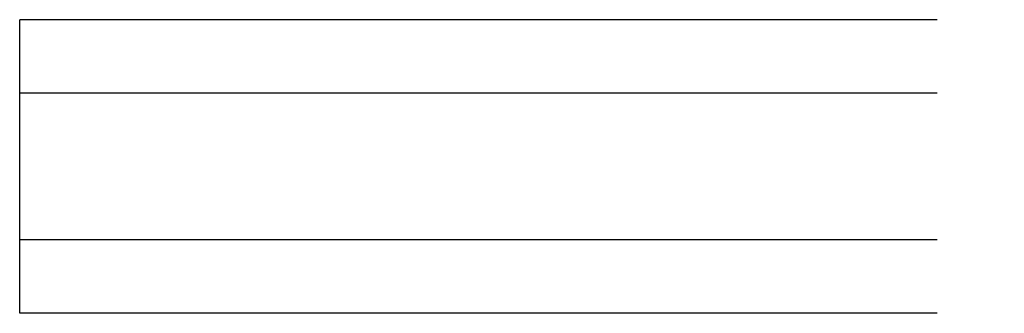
# Model space of a CAD drawing. Header units: inches. Extents: x 0 to 274, y 0 to 177.
# Tile 113 of 138: x 108.809 to 109.777, y 146.28 to 146.569. Entities that reach past the tile are written whole.
import ezdxf

# ---------------------------------------------------------------- set-up
doc = ezdxf.new("R2010")
doc.units = ezdxf.units.IN
doc.header["$LTSCALE"] = 15.069778
doc.header["$MEASUREMENT"] = 0
doc.linetypes.add('HIDDEN', pattern=[0.2, 0.1, -0.1])
doc.layers.add('DEFAULT_2', color=8, linetype='HIDDEN')

msp = doc.modelspace()

# ---------------------------------------------------------------- linework, layer by layer
at = {"layer": 'DEFAULT_2', "color": 8, "linetype": 'HIDDEN'}
for p, q in [((130.80868, 146.56907), (108.80868, 146.56907)), ((108.80868, 146.28039), (108.80868, 146.56907)), ((130.80868, 146.4969), (108.80868, 146.4969)), ((130.80868, 146.35256), (108.80868, 146.35256)), ((130.80868, 146.28039), (108.80868, 146.28039))]:
    msp.add_line(p, q, dxfattribs=at)

doc.saveas('drawing.dxf')
